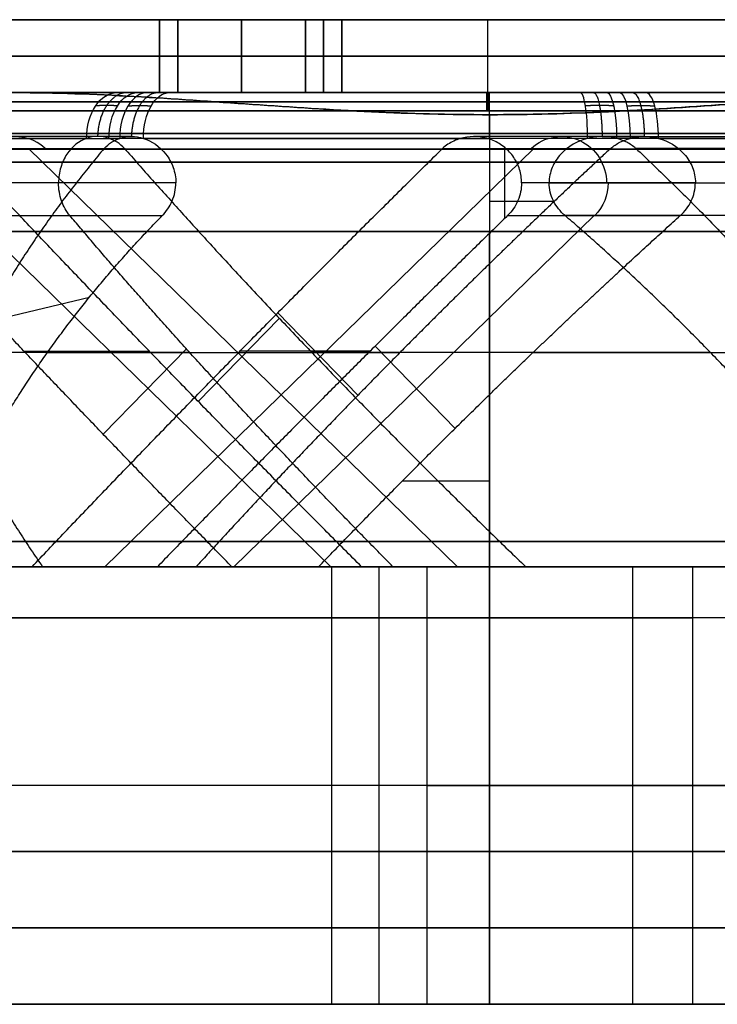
# Model space of a CAD drawing. Header units: millimetres. Extents: x -368 to 368, y -356 to 344.
# Tile 224 of 256: x -199 to -180, y 249 to 276. Entities that reach past the tile are written whole.
import ezdxf

# ---------------------------------------------------------------- set-up
doc = ezdxf.new("R2010")
doc.units = ezdxf.units.MM
doc.layers.add('Livello 01', color=7, linetype='Continuous')

# ---------------------------------------------------------------- blocks, each defined once
blk = doc.blocks.new('MCP139A13_01')
at = {"layer": 'Livello 01', "color": 8, "true_color": 0x808080}
for p, q in [((-61.7, -0.2, 0.25), (-7.7, -0.2, 0.25)), ((-7.7, -49.2, 0.5), (-61.7, -49.2, 0.5)), ((-7.7, -49.2), (-61.7, -49.2)), ((-61.7, -98.2, 0.25), (-7.7, -98.2, 0.25))]:
    blk.add_line(p, q, dxfattribs=at)
for points in [[(-61.7, -0.2), (-7.7, -0.2)], [(-7.7, -0.2, 0.5), (-61.7, -0.2, 0.5)], [(-7.7, -98.2), (-61.7, -98.2)], [(-61.7, -98.2, 0.5), (-7.7, -98.2, 0.5)]]:
    blk.add_open_spline(points, degree=1, dxfattribs=at)
blk = doc.blocks.new('MCP139A12_01')
at = {"layer": 'Livello 01', "color": 8, "true_color": 0x808080}
for p, q in [((-20.616, 40, 0.25), (20.616, 40, 0.25)), ((0, -40, 0.5), (0, 40, 0.5)), ((0, -40), (0, 40)), ((0, 40, 0.5), (0, 40)), ((-40, -0.011, 0.5), (40, -0.011, 0.5)), ((-40, -0.011), (40, -0.011)), ((20.573, -40, 0.25), (-20.616, -40, 0.25)), ((-0.021, -40), (-0.021, -40, 0.5))]:
    blk.add_line(p, q, dxfattribs=at)
for points in [[(20.616, 40, 0.5), (-20.616, 40, 0.5)], [(20.616, 40), (-20.616, 40)], [(-20.616, -40, 0.5), (20.573, -40, 0.5)], [(-20.616, -40), (20.573, -40)]]:
    blk.add_open_spline(points, degree=1, dxfattribs=at)
blk = doc.blocks.new('MCP139A01_04_BRD24')
at = {"layer": 'Livello 01', "color": 250, "true_color": 0x1e1e1e}
for p, q in [((-69.2, 125, 1), (69.2, 125, 1)), ((21.7, 97.75), (21.7, 97.75, 2)), ((21.7, 73.75), (21.7, 73.75, 2)), ((21.7, 43.75), (21.7, 43.75, 2)), ((21.7, 19.75), (21.7, 19.75, 2)), ((79.2, 0, 2), (0.843, 0, 2)), ((79.2, 0), (0.843, 0)), ((17.7, -5.2, 1), (51.7, -5.2, 1)), ((17.2, -9.2, 1), (17.2, -5.7, 1)), ((17.2, -7.45), (17.2, -7.45, 2)), ((13.2, -9.7, 1), (16.7, -9.7, 1)), ((14.95, -9.7), (14.95, -9.7, 2)), ((12.7, -46.2, 1), (12.7, -10.2, 1)), ((12.7, -28.2), (12.7, -28.2, 2)), ((13.2, -46.7, 1), (56.2, -46.7, 1)), ((56.2, -51.7, 1), (13.2, -51.7, 1)), ((12.7, -88.2, 1), (12.7, -52.2, 1)), ((12.7, -70.2), (12.7, -70.2, 2)), ((13.2, -88.7, 1), (16.7, -88.7, 1)), ((14.95, -88.7, 2), (14.95, -88.7)), ((17.2, -92.7, 1), (17.2, -89.2, 1)), ((17.2, -90.95), (17.2, -90.95, 2)), ((17.7, -93.2, 1), (51.7, -93.2, 1)), ((-69.2, -125, 1), (69.2, -125, 1))]:
    blk.add_line(p, q, dxfattribs=at)
for centre, radius, start, end in [((21.7, 58.75), 39, 4.4691, 175.5309), ((21.7, 58.75, 2), 39, 4.4691, 175.5309), ((21.7, 58.75, 1), 39, 4.4691, 175.5309), ((21.7, 58.75, 1), 15, 11.1599, 168.8401), ((21.7, 58.75, 2), 39, 184.4691, 355.5309), ((21.7, 58.75), 39, 184.4691, 355.5309), ((21.7, 58.75, 1), 39, 184.4691, 355.5309), ((21.7, 58.75, 1), 15, 191.1599, 348.8401), ((17.7, -5.7), 0.5, 90, 180), ((17.7, -5.7, 2), 0.5, 90, 180), ((16.7, -9.2, 1), 0.5, 270, 0), ((13.2, -10.2), 0.5, 90, 180), ((13.2, -10.2, 2), 0.5, 90, 180), ((13.2, -46.2), 0.5, 180, 270), ((13.2, -46.2, 2), 0.5, 180, 270), ((13.2, -52.2), 0.5, 90, 180), ((13.2, -52.2, 2), 0.5, 90, 180), ((13.2, -88.2), 0.5, 180, 270), ((13.2, -88.2, 2), 0.5, 180, 270), ((16.7, -89.2, 1), 0.5, 0, 90), ((17.7, -92.7), 0.5, 180, 270), ((17.7, -92.7, 2), 0.5, 180, 270)]:
    blk.add_arc(centre, radius, start, end, dxfattribs=at)
at = {"layer": 'Livello 01', "color": 250, "true_color": 0x1e1e1e, "extrusion": (0, 0, -1)}
for centre, radius, start, end in [((-21.7, 58.75, -2), 15, 11.1599, 168.8401), ((-21.7, 58.75), 15, 11.1599, 168.8401), ((-21.7, 58.75), 15, 191.1599, 348.8401), ((-21.7, 58.75, -2), 15, 191.1599, 348.8401), ((-17.7, -5.7, -1), 0.5, 0, 90), ((-16.7, -9.2), 0.5, 180, 270), ((-16.7, -9.2, -2), 0.5, 180, 270), ((-13.2, -10.2, -1), 0.5, 0, 90), ((-13.2, -46.2, -1), 0.5, 270, 0), ((-13.2, -52.2, -1), 0.5, 0, 90), ((-13.2, -88.2, -1), 0.5, 270, 0), ((-16.7, -89.2), 0.5, 90, 180), ((-16.7, -89.2, -2), 0.5, 90, 180), ((-17.7, -92.7, -1), 0.5, 270, 0)]:
    blk.add_arc(centre, radius, start, end, dxfattribs=at)
at = {"layer": 'Livello 01', "color": 250, "true_color": 0x1e1e1e}
for points in [[(-69.2, 125, 2), (69.2, 125, 2)], [(-69.2, 125), (69.2, 125)], [(51.7, -5.2, 2), (17.7, -5.2, 2)], [(51.7, -5.2), (17.7, -5.2)], [(17.7, -5.2), (17.7, -5.2, 2)], [(17.2, -5.7, 2), (17.2, -9.2, 2)], [(17.2, -5.7), (17.2, -9.2)], [(17.2, -5.7, 2), (17.2, -5.7)], [(17.2, -9.2), (17.2, -9.2, 2)], [(16.7, -9.7, 2), (13.2, -9.7, 2)], [(16.7, -9.7), (13.2, -9.7)], [(13.2, -9.7), (13.2, -9.7, 2)], [(16.7, -9.7, 2), (16.7, -9.7)], [(12.7, -10.2, 2), (12.7, -46.2, 2)], [(12.7, -10.2), (12.7, -46.2)], [(12.7, -10.2, 2), (12.7, -10.2)], [(12.7, -46.2), (12.7, -46.2, 2)], [(13.2, -46.7, 2), (56.2, -46.7, 2)], [(13.2, -46.7), (56.2, -46.7)], [(13.2, -46.7), (13.2, -46.7, 2)], [(56.2, -51.7, 2), (13.2, -51.7, 2)], [(56.2, -51.7), (13.2, -51.7)], [(13.2, -51.7), (13.2, -51.7, 2)], [(12.7, -52.2, 2), (12.7, -88.2, 2)], [(12.7, -52.2), (12.7, -88.2)], [(12.7, -52.2, 2), (12.7, -52.2)], [(12.7, -88.2), (12.7, -88.2, 2)], [(13.2, -88.7, 2), (16.7, -88.7, 2)], [(13.2, -88.7), (16.7, -88.7)], [(13.2, -88.7, 2), (13.2, -88.7)], [(16.7, -88.7), (16.7, -88.7, 2)], [(17.2, -89.2, 2), (17.2, -92.7, 2)], [(17.2, -89.2), (17.2, -92.7)], [(17.2, -89.2, 2), (17.2, -89.2)], [(17.2, -92.7, 2), (17.2, -92.7)], [(17.7, -93.2, 2), (51.7, -93.2, 2)], [(17.7, -93.2), (51.7, -93.2)], [(17.7, -93.2, 2), (17.7, -93.2)], [(69.2, -125, 2), (-69.2, -125, 2)], [(69.2, -125), (-69.2, -125)]]:
    blk.add_open_spline(points, degree=1, dxfattribs=at)
blk = doc.blocks.new('VH808025V12')
at = {"layer": 'Livello 01', "color": 253, "true_color": 0x999999}
for p, q in [((1958.414, 1467.609, 40), (1921.699, 1467.609, 40)), ((1934.872, 1455.609, 15.985), (1934.872, 1467.609, 15.985)), ((1939.199, 1463.419), (1939.199, 1467.609)), ((1939.199, 1463.419, 80), (1939.199, 1467.609, 80)), ((1939.199, 1455.609, 22.5), (1939.199, 1467.609, 22.5)), ((1939.736, 1467.609), (1939.736, 1467.609, 1.754)), ((1939.736, 1467.609, 9.193), (1939.736, 1467.609, 17.78)), ((1939.736, 1467.609, 22.508), (1939.736, 1467.609, 57.492)), ((1939.736, 1467.609, 78.246), (1939.736, 1467.609, 80)), ((1943.125, 1455.609, 13.048), (1943.125, 1467.609, 13.048)), ((1902.199, 1465.514), (1976.199, 1465.514)), ((1976.199, 1465.514, 80), (1902.199, 1465.514, 80)), ((1937.489, 1461.609, 57.416), (1903.64, 1461.609, 54.093)), ((1944.773, 1461.609, 2.158), (1924.971, 1461.609, 29.811)), ((1950.083, 1461.609, 3.331), (1936.167, 1461.609, 22.765)), ((1912.966, 1455.609, 51.473), (1927.34, 1455.609, 51.473)), ((1934.849, 1455.609, 16.243), (1924.971, 1445.98, 16.243)), ((1938.325, 1455.609, 15.339), (1926.558, 1444.138, 15.339)), ((1928.518, 1455.609, 65.965), (1932.2, 1455.609, 65.965)), ((1940.42, 1444.138, 65.375), (1928.653, 1455.609, 65.375)), ((1930.197, 1455.609, 22.512), (1936.28, 1455.609, 22.512)), ((1930.44, 1455.609, 73.678), (1930.44, 1455.609, 57.545)), ((1931.243, 1455.609, 21.052), (1931.243, 1455.609, 25.544)), ((1942.068, 1445.98, 66.008), (1932.19, 1455.609, 66.008)), ((1933.41, 1455.609, 9.941), (1937.092, 1455.609, 9.941)), ((1934.387, 1455.609, 56.385), (1937.257, 1455.609, 56.385)), ((1934.868, 1455.609, 15.991), (1934.868, 1455.609, 3.904)), ((1937.637, 1455.609, 20.711), (1939.551, 1455.609, 20.711)), ((1938.129, 1455.609, 22.533), (1938.129, 1455.609, 20.024)), ((1938.856, 1455.609, 10.422), (1945.006, 1455.609, 10.422)), ((1940.16, 1455.609, 56.472), (1940.16, 1455.609, 57.474)), ((1941.14, 1455.609, 56.385), (1945.344, 1455.609, 56.385)), ((1943.842, 1455.609, 3.458), (1943.842, 1455.609, 12.046)), ((1945.435, 1455.609, 23.649), (1945.435, 1455.609, 24.724)), ((1939.199, 1443.863, 23.5), (1939.199, 1454.645, 23.5)), ((1907.02, 1453.3, 56.899), (1928.227, 1448.221, 52.324)), ((1928.606, 1451.974, 5.228), (1930.888, 1449.634, 25.746)), ((1938.259, 1451.815, 56.473), (1936.062, 1449.561, 76.227)), ((1931.213, 1451.079, 4.543), (1933.437, 1448.798, 24.539)), ((1935.594, 1450.905, 56.102), (1933.395, 1448.649, 75.882)), ((1939.199, 1443.214, 80), (1939.199, 1446.419, 80)), ((1939.199, 1443.214), (1939.199, 1446.419)), ((1939.623, 1446.053, 76.393), (1939.623, 1444.116, 76.393)), ((1930.6, 1445.082, 54.082), (1911.297, 1445.082, 63.378)), ((1927.383, 1445.082, 28.483), (1922.616, 1445.082, 7.596)), ((1944.847, 1445.082, 55.503), (1940.08, 1445.082, 76.39)), ((1976.199, 1444.514, 80), (1902.199, 1444.514, 80)), ((1902.199, 1444.514), (1976.199, 1444.514)), ((1929.38, 1443.812, 53.26), (1910.491, 1443.812, 62.356)), ((1928.456, 1443.812, 27.476), (1923.791, 1443.812, 7.037)), ((1943.444, 1443.812, 55.945), (1938.779, 1443.812, 76.383)), ((1942.292, 1443.812, 23.793), (1955.363, 1443.812, 7.402)), ((1923.954, 1442.609, 40.134), (1954.444, 1442.609, 40.134)), ((1939.16, 1442.609, 24.755), (1939.16, 1442.609, 55.245))]:
    blk.add_line(p, q, dxfattribs=at)
at = {"layer": 'Livello 01', "color": 253, "true_color": 0x999999, "extrusion": (0, -1, 0)}
for centre, radius, start, end in [((1939.199, 40, -1467.609), 38.25, 166.5324, 270), ((1939.199, 40, -1467.609), 38.25, 90, 158.3799), ((1939.199, 40, -1467.609), 17.5, 90, 95.6069), ((1939.199, 40, -1467.609), 38.25, 46.5324, 90), ((1939.199, 40, -1467.609), 38.25, 270, 278.3799), ((1939.199, 40, -1463.419), 40, 90, 180), ((1939.199, 40, -1463.419), 40, 180, 270), ((1939.199, 40, -1463.419), 40, 0, 90), ((1939.199, 40, -1463.419), 40, 270, 360), ((1939.199, 40, -1457.014), 38.25, 166.5324, 270), ((1939.199, 40, -1457.014), 38.25, 90, 158.3799), ((1939.199, 40, -1457.014), 38.25, 270, 278.3799), ((1939.199, 40, -1457.014), 38.25, 46.5324, 90), ((1939.199, 40, -1455.609), 16.5, 119.1725, 157.918), ((1939.623, 38.143, -1455.609), 38.25, 104.4232, 109.8175), ((1939.199, 40, -1455.609), 16.5, 222.0296, 260.7751), ((1939.623, 41.857, -1455.609), 38.25, 258.7089, 264.1032), ((1939.199, 40, -1455.609), 16.5, 90, 106.4894), ((1939.199, 40, -1455.609), 16.5, 67.7439, 90), ((1939.199, 40, -1455.609), 16.5, 273.4582, 312.2037), ((1939.199, 40, -1455.609), 38.25, 278.3799, 286.5324), ((1939.199, 40, -1454.919), 40, 90, 270), ((1939.199, 40, -1454.919), 40, 270, 90), ((1939.623, 41.857, -1449.699), 38.25, 249.8357, 255.2326), ((1939.623, 38.143, -1449.699), 38.25, 95.55, 100.9468), ((1939.199, 40, -1446.419), 40, 90, 180), ((1939.199, 40, -1443.863), 16.5, 76.4836, 90), ((1939.199, 40, -1442.609), 15.245, 179.3408, 227.9667), ((1939.199, 40, -1442.609), 15.245, 127.9122, 176.5382), ((1939.199, 40, -1442.609), 15.245, 127.9122, 176.5382), ((1939.199, 40, -1442.609), 15.245, 230.7693, 279.3953), ((1939.199, 40, -1442.609), 15.245, 76.4836, 125.1096), ((1939.199, 40, -1442.609), 15.245, 100.7862, 125.1096), ((1939.199, 40, -1442.609), 15.245, 282.1979, 330.8239), ((1939.199, 40, -1442.609), 15.245, 25.055, 73.681)]:
    blk.add_arc(centre, radius, start, end, dxfattribs=at)
at = {"layer": 'Livello 01', "color": 253, "true_color": 0x999999, "extrusion": (0, 1, 0)}
for centre, radius, start, end in [((-1939.199, 40, 1467.609), 17.5, 204.3931, 279.9778), ((-1939.199, 40, 1467.609), 17.5, 90, 159.9778), ((-1939.199, 40, 1461.609), 17.5, 204.3931, 279.9778), ((-1939.199, 40, 1461.609), 17.5, 84.3931, 90), ((-1939.199, 40, 1461.609), 17.5, 90, 159.9778), ((-1939.199, 40, 1455.609), 17.5, 279.4327, 279.9778), ((-1939.199, 40, 1455.609), 17.5, 267.4979, 279.4327), ((-1939.199, 40, 1455.609), 17.5, 84.3931, 90), ((-1939.199, 40, 1455.609), 17.5, 90, 113.2122), ((-1939.199, 40, 1455.609), 17.5, 228.0041, 267.4979), ((-1939.199, 40, 1453.251), 16.5, 81.7075, 90), ((-1939.199, 40, 1449.736), 16.5, 299.8721, 338.5898), ((-1939.199, 40, 1449.736), 16.5, 42.7292, 81.447), ((-1939.199, 40, 1449.736), 16.5, 248.4435, 287.1612), ((-1939.199, 40, 1449.736), 16.5, 94.1578, 132.8755), ((-1939.199, 40, 1446.419), 40, 270, 0), ((-1939.199, 40, 1446.419), 38.25, 270, 0), ((-1939.199, 40, 1446.419), 38.25, 360, 90), ((-1939.199, 40, 1446.419), 38.25, 180, 270), ((-1939.199, 40, 1446.419), 40, 90, 180), ((-1939.199, 40, 1446.419), 40, 180, 270), ((-1939.199, 40, 1446.419), 38.25, 90, 180), ((-1939.199, 40, 1445.583), 16.5, 90, 96.2158), ((-1939.199, 40, 1443.863), 16.5, 312.0333, 0.6592), ((-1939.199, 40, 1443.863), 16.5, 3.4618, 52.0878), ((-1939.199, 40, 1443.863), 16.5, 260.6047, 309.2307), ((-1939.199, 40, 1443.863), 16.5, 54.8904, 90), ((-1939.199, 40, 1443.863), 16.5, 209.1761, 257.8021), ((-1939.199, 40, 1443.863), 16.5, 106.319, 154.945)]:
    blk.add_arc(centre, radius, start, end, dxfattribs=at)
at = {"layer": 'Livello 01', "color": 253, "true_color": 0x999999, "extrusion": (-0.222521, 0, 0.974928)}
for centre, start, end in [((-1445.082, 1907.166, -367.902), 90, 135.0041), ((-1445.082, 1907.166, -367.703), 317.9935, 90)]:
    blk.add_arc(centre, 1.27, start, end, dxfattribs=at)
at = {"layer": 'Livello 01', "color": 253, "true_color": 0x999999, "extrusion": (-0.222521, 0, -0.974928)}
blk.add_arc((-1445.082, -1873.991, -445.699), 1.27, 317.9935, 90, dxfattribs=at)
at = {"layer": 'Livello 01', "color": 253, "true_color": 0x999999, "extrusion": (-0.742756, 6.45134e-14, 0.669562)}
blk.add_arc((-1443.863, 1312.878, -1413.57), 1.255, 270, 0, dxfattribs=at)
at = {"layer": 'Livello 01', "color": 253, "true_color": 0x999999, "extrusion": (-0.774606, 2.54956e-13, 0.632444)}
blk.add_arc((-1443.863, 1242.173, -1476.817), 1.255, 270, 0, dxfattribs=at)
at = {"layer": 'Livello 01', "color": 253, "true_color": 0x999999, "extrusion": (-0.788953, -1.84751e-13, -0.614453)}
blk.add_arc((-1443.863, -1144.743, -1554.515), 1.255, 0, 90, dxfattribs=at)
at = {"layer": 'Livello 01', "color": 253, "true_color": 0x999999, "extrusion": (0.818053, -1.13275e-14, 0.575142)}
blk.add_arc((1443.863, -1067.348, 1609.374), 1.255, 90, 180, dxfattribs=at)
at = {"layer": 'Livello 01', "color": 253, "true_color": 0x999999, "extrusion": (1, 0, 0)}
blk.add_arc((1443.863, 55.245, 1939.199), 1.255, 90, 180, dxfattribs=at)
at = {"layer": 'Livello 01', "color": 253, "true_color": 0x999999, "extrusion": (-1, 0, 0)}
blk.add_arc((-1443.863, 24.755, -1939.199), 1.255, 270, 360, dxfattribs=at)
at = {"layer": 'Livello 01', "color": 253, "true_color": 0x999999, "extrusion": (-0.986586, -8.18365e-14, -0.163245)}
blk.add_arc((-1443.863, -292.347, -1919.715), 1.255, 270, 0, dxfattribs=at)
at = {"layer": 'Livello 01', "color": 253, "true_color": 0x999999, "extrusion": (0.977424, 7.95795e-14, 0.211289)}
blk.add_arc((1443.863, -385.88, 1903.87), 1.255, 180, 270, dxfattribs=at)
at = {"layer": 'Livello 01', "color": 253, "true_color": 0x999999, "extrusion": (-0.972303, -5.29498e-15, 0.233723)}
blk.add_arc((-1443.863, 507.374, -1876.14), 1.255, 360, 90, dxfattribs=at)
at = {"layer": 'Livello 01', "color": 253, "true_color": 0x999999, "extrusion": (0.959712, -1.15089e-13, -0.280984)}
blk.add_arc((1443.863, 598.519, 1849.834), 1.255, 90, 180, dxfattribs=at)
at = {"layer": 'Livello 01', "color": 253, "true_color": 0x999999}
for points in [[(1902.199, 1467.609, 80), (1976.199, 1467.609, 80)], [(1976.199, 1467.609), (1902.199, 1467.609)], [(1903.64, 1467.609, 54.093), (1937.489, 1467.609, 57.416)], [(1944.773, 1467.609, 2.158), (1924.971, 1467.609, 29.811)], [(1936.167, 1467.609, 22.765), (1950.083, 1467.609, 3.331)], [(1936.167, 1455.609, 22.765), (1936.167, 1467.609, 22.765)], [(1937.489, 1467.609, 57.416), (1937.489, 1455.609, 57.416)], [(1939.199, 1446.419, 78.25), (1939.199, 1467.609, 78.25)], [(1939.199, 1467.609, 1.75), (1939.199, 1446.419, 1.75)], [(1939.199, 1455.609, 57.5), (1939.199, 1467.609, 57.5)], [(1944.773, 1467.609, 2.158), (1944.773, 1455.609, 2.158)], [(1902.199, 1463.419, 80), (1939.199, 1463.419, 80)], [(1902.199, 1463.419), (1939.199, 1463.419)], [(1939.199, 1463.419, 80), (1939.199, 1446.419, 80)], [(1939.199, 1446.419), (1939.199, 1463.419)], [(1939.199, 1463.419), (1976.199, 1463.419)], [(1976.199, 1463.419, 80), (1939.199, 1463.419, 80)], [(1930.623, 1455.609, 56.742), (1906.867, 1455.609, 54.41)], [(1934.81, 1455.609, 16.072), (1925.933, 1455.609, 28.467)], [(1925.933, 1455.609, 28.467), (1926.943, 1455.609, 28.953)], [(1926.655, 1455.609, 74.127), (1930.623, 1455.609, 56.742)], [(1934.225, 1455.609, 57.096), (1930.095, 1455.609, 75.187)], [(1934.225, 1455.609, 57.096), (1930.623, 1455.609, 56.742)], [(1930.623, 1455.609, 56.742), (1931.156, 1455.609, 54.407)], [(1934.81, 1455.609, 16.072), (1932.134, 1455.609, 4.348)], [(1937.489, 1455.609, 57.416), (1934.225, 1455.609, 57.096)], [(1934.515, 1455.609, 55.821), (1934.225, 1455.609, 57.096)], [(1937.602, 1455.609, 12.173), (1934.81, 1455.609, 16.072)], [(1936.296, 1455.609, 22.584), (1934.81, 1455.609, 16.072)], [(1935.693, 1455.609, 3.81), (1937.602, 1455.609, 12.173)], [(1936.296, 1455.609, 22.584), (1936.167, 1455.609, 22.765)], [(1939.088, 1455.609, 18.685), (1936.296, 1455.609, 22.584)], [(1936.331, 1455.609, 22.737), (1936.296, 1455.609, 22.584)], [(1936.554, 1455.609, 23.713), (1936.331, 1455.609, 22.737)], [(1944.773, 1455.609, 2.158), (1937.602, 1455.609, 12.173)], [(1937.602, 1455.609, 12.173), (1939.088, 1455.609, 18.685)], [(1950.083, 1455.609, 3.331), (1939.088, 1455.609, 18.685)], [(1939.088, 1455.609, 18.685), (1939.963, 1455.609, 22.517)], [(1939.199, 1450.892, 56.5), (1939.199, 1455.609, 56.5)], [(1940.194, 1455.609, 23.53), (1939.963, 1455.609, 22.517)], [(1939.199, 1443.863, 56.5), (1939.199, 1447.303, 56.5)], [(1902.199, 1446.419, 80), (1939.199, 1446.419, 80)], [(1939.199, 1446.419), (1902.199, 1446.419)], [(1939.199, 1446.419, 80), (1976.199, 1446.419, 80)], [(1976.199, 1446.419), (1939.199, 1446.419)], [(1911.057, 1445.98, 63.081), (1930.228, 1445.98, 53.848)], [(1922.959, 1445.98, 7.428), (1927.694, 1445.98, 28.173)], [(1939.698, 1445.98, 76.393), (1944.433, 1445.98, 55.648)], [(1954.539, 1445.98, 6.995), (1941.273, 1445.98, 23.631)], [(1930.6, 1445.082, 54.082), (1911.297, 1445.082, 63.378)], [(1927.383, 1445.082, 28.483), (1922.616, 1445.082, 7.596)], [(1944.847, 1445.082, 55.503), (1940.08, 1445.082, 76.39)], [(1940.836, 1445.082, 23.581), (1954.194, 1445.082, 6.831)], [(1909.974, 1444.138, 61.662), (1928.635, 1444.138, 52.675)], [(1924.583, 1444.138, 6.688), (1929.192, 1444.138, 26.881)], [(1937.914, 1444.138, 76.355), (1942.523, 1444.138, 56.162)], [(1956.13, 1444.138, 7.803), (1943.216, 1444.138, 23.997)]]:
    blk.add_open_spline(points, degree=1, dxfattribs=at)
for points, weights, degree in [([(1922.703, 1444.138, 39.644), (1922.789, 1447.779, 35.644), (1924.264, 1451.769, 31.925), (1926.943, 1455.609, 28.953)], [1, 0.958200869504, 0.958200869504, 1], 3), ([(1928.635, 1444.138, 52.675), (1925.562, 1447.779, 50.114), (1923.574, 1451.769, 46.642), (1922.92, 1455.609, 42.695)], [1, 0.958200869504, 0.958200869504, 1], 3), ([(1932.134, 1455.609, 4.348), (1928.953, 1452.367, 4.983), (1925.878, 1449.14, 6.015), (1922.959, 1445.98, 7.428)], [1, 0.994643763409, 0.994643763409, 1], 3), ([(1923.909, 1455.609, 46.203), (1925.192, 1452.205, 49.364), (1927.365, 1448.893, 51.994), (1930.228, 1445.98, 53.848)], [1, 0.969173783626, 0.969173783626, 1], 3), ([(1935.693, 1455.609, 3.81), (1931.859, 1451.783, 4.206), (1928.127, 1447.93, 5.172), (1924.583, 1444.138, 6.688)], [1, 0.992454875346, 0.992454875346, 1], 3), ([(1926.655, 1455.609, 74.127), (1930.281, 1451.783, 75.434), (1934.063, 1447.93, 76.182), (1937.914, 1444.138, 76.355)], [1, 0.992454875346, 0.992454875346, 1], 3), ([(1936.554, 1455.609, 23.713), (1933.186, 1452.205, 24.26), (1930.139, 1448.893, 25.794), (1927.694, 1445.98, 28.173)], [1, 0.969173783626, 0.969173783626, 1], 3), ([(1929.192, 1444.138, 26.881), (1932.373, 1447.779, 24.454), (1936.2, 1451.769, 23.289), (1940.194, 1455.609, 23.53)], [1, 0.958200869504, 0.958200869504, 1], 3), ([(1939.698, 1445.98, 76.393), (1936.454, 1449.14, 76.399), (1933.236, 1452.367, 75.995), (1930.095, 1455.609, 75.187)], [1, 0.994643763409, 0.994643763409, 1], 3), ([(1939.199, 1447.303, 56.5), (1936.368, 1450.063, 56.5), (1933.628, 1452.892, 55.787), (1931.156, 1455.609, 54.407)], [1, 0.978513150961, 0.978513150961, 1], 3), ([(1934.515, 1455.609, 55.821), (1936.038, 1454.024, 56.272), (1937.61, 1452.441, 56.5), (1939.199, 1450.892, 56.5)], [1, 0.993109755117, 0.993109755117, 1], 3), ([(1950.283, 1455.609, 27.777), (1947.756, 1452.205, 25.486), (1944.657, 1448.893, 24.06), (1941.273, 1445.98, 23.631)], [1, 0.969173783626, 0.969173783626, 1], 3), ([(1943.216, 1444.138, 23.997), (1947.097, 1447.779, 24.971), (1950.395, 1451.769, 27.236), (1952.696, 1455.609, 30.509)], [1, 0.958200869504, 0.958200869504, 1], 3), ([(1939.199, 1450.892, 56.5), (1940.982, 1449.154, 56.5), (1942.742, 1447.503, 56.213), (1944.433, 1445.98, 55.648)], [1, 0.99133660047, 0.99133660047, 1], 3), ([(1942.523, 1444.138, 56.162), (1941.428, 1445.155, 56.387), (1940.316, 1446.214, 56.5), (1939.199, 1447.303, 56.5)], [1, 0.99657466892, 0.99657466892, 1], 3), ([(1939.199, 1443.214, 0), (1939.199, 1443.949, 1.144), (1939.199, 1445.129, 1.75), (1939.199, 1446.419, 1.75)], [0.431707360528, 0.415752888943, 0.438517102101, 0.5], 3), ([(1939.199, 1443.214, 80), (1939.199, 1443.949, 78.856), (1939.199, 1445.129, 78.25), (1939.199, 1446.419, 78.25)], [0.431707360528, 0.415752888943, 0.438517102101, 0.5], 3), ([(1978.565, 1443.725, 40), (1978.565, 1443.725, -38.732), (1899.833, 1443.725, -38.732), (1899.833, 1443.725, 40)], [0.853553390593, 0.284517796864, 0.284517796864, 0.853553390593], 3), ([(1899.833, 1443.725, 40), (1899.833, 1443.725, 118.732), (1978.565, 1443.725, 118.732), (1978.565, 1443.725, 40)], [0.853553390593, 0.284517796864, 0.284517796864, 0.853553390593], 3), ([(1929.27, 1442.609, 28.429), (1928.486, 1442.609, 27.515), (1928.454, 1443.812, 27.478)], [1, 0.721394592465, 1.00000000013], 2), ([(1930.127, 1442.609, 52.254), (1929.411, 1442.609, 53.222), (1929.382, 1443.812, 53.262)], [1, 0.721394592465, 1.00000000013], 2), ([(1942.055, 1442.609, 25.023), (1942.28, 1442.609, 23.84), (1942.289, 1443.812, 23.792)], [1, 0.721394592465, 1.00000000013], 2), ([(1943.124, 1442.609, 54.733), (1943.434, 1442.609, 55.896), (1943.446, 1443.812, 55.944)], [1, 0.721394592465, 1.00000000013], 2)]:
    blk.add_rational_spline(points, weights, degree=degree, dxfattribs=at)
for points, knots in [([(1927.694, 1445.98, 28.173), (1927.647, 1445.924, 28.219), (1927.604, 1445.862, 28.261), (1927.528, 1445.729, 28.336), (1927.494, 1445.655, 28.37), (1927.44, 1445.502, 28.425), (1927.419, 1445.422, 28.446), (1927.39, 1445.255, 28.475), (1927.383, 1445.168, 28.483), (1927.383, 1445.082, 28.483)], [0, 0, 0, 0, 0.258474, 0.258474, 0.516948, 0.516948, 0.775422, 0.775422, 1.033896, 1.033896, 1.033896, 1.033896]), ([(1930.228, 1445.98, 53.848), (1930.283, 1445.924, 53.884), (1930.334, 1445.862, 53.916), (1930.424, 1445.729, 53.974), (1930.465, 1445.655, 53.999), (1930.53, 1445.502, 54.04), (1930.556, 1445.422, 54.055), (1930.591, 1445.255, 54.077), (1930.6, 1445.168, 54.082), (1930.6, 1445.082, 54.082)], [0, 0, 0, 0, 0.258474, 0.258474, 0.516948, 0.516948, 0.775422, 0.775422, 1.033896, 1.033896, 1.033896, 1.033896]), ([(1940.08, 1445.082, 76.39), (1940.08, 1445.165, 76.39), (1940.071, 1445.25, 76.39), (1940.038, 1445.413, 76.391), (1940.013, 1445.492, 76.391), (1939.914, 1445.724, 76.392), (1939.818, 1445.863, 76.392), (1939.698, 1445.98, 76.393)], [0, 0, 0, 0, 0.251661, 0.251661, 0.503322, 0.503322, 1.006644, 1.006644, 1.006644, 1.006644]), ([(1941.273, 1445.98, 23.631), (1941.207, 1445.924, 23.623), (1941.148, 1445.862, 23.615), (1941.041, 1445.729, 23.603), (1940.994, 1445.655, 23.598), (1940.917, 1445.502, 23.59), (1940.887, 1445.422, 23.587), (1940.847, 1445.255, 23.582), (1940.836, 1445.168, 23.581), (1940.836, 1445.082, 23.581)], [0, 0, 0, 0, 0.258474, 0.258474, 0.516948, 0.516948, 0.775422, 0.775422, 1.033896, 1.033896, 1.033896, 1.033896]), ([(1944.433, 1445.98, 55.648), (1944.495, 1445.924, 55.627), (1944.552, 1445.862, 55.608), (1944.653, 1445.729, 55.573), (1944.698, 1445.655, 55.557), (1944.771, 1445.502, 55.531), (1944.799, 1445.422, 55.521), (1944.837, 1445.255, 55.507), (1944.847, 1445.168, 55.503), (1944.847, 1445.082, 55.503)], [0, 0, 0, 0, 0.258474, 0.258474, 0.516948, 0.516948, 0.775422, 0.775422, 1.033896, 1.033896, 1.033896, 1.033896]), ([(1928.151, 1443.863, 27.745), (1927.943, 1443.935, 27.932), (1927.752, 1444.082, 28.115), (1927.541, 1444.402, 28.323), (1927.483, 1444.525, 28.381), (1927.404, 1444.792, 28.461), (1927.383, 1444.938, 28.483), (1927.383, 1445.082, 28.483)], [-1.758704, -1.758704, -1.758704, -1.758704, -0.879352, -0.879352, -0.439676, -0.439676, 0, 0, 0, 0]), ([(1929.709, 1443.863, 53.498), (1929.938, 1443.935, 53.659), (1930.159, 1444.082, 53.805), (1930.409, 1444.402, 53.964), (1930.478, 1444.525, 54.007), (1930.574, 1444.792, 54.066), (1930.6, 1444.938, 54.082), (1930.6, 1445.082, 54.082)], [-1.758704, -1.758704, -1.758704, -1.758704, -0.879352, -0.879352, -0.439676, -0.439676, 0, 0, 0, 0]), ([(1940.08, 1445.082, 76.39), (1940.08, 1444.959, 76.39), (1940.061, 1444.835, 76.39), (1939.988, 1444.598, 76.391), (1939.935, 1444.488, 76.392), (1939.796, 1444.281, 76.392), (1939.712, 1444.19, 76.393), (1939.522, 1444.033, 76.393), (1939.414, 1443.968, 76.392), (1939.075, 1443.822, 76.39), (1938.818, 1443.79, 76.385), (1938.453, 1443.847, 76.375), (1938.334, 1443.883, 76.371), (1938.11, 1443.988, 76.363), (1938.007, 1444.056, 76.359), (1937.914, 1444.138, 76.355)], [-2.981985, -2.981985, -2.981985, -2.981985, -2.609237, -2.609237, -2.236489, -2.236489, -1.863741, -1.863741, -1.490993, -1.490993, -0.745496, -0.745496, -0.372748, -0.372748, 0, 0, 0, 0]), ([(1941.892, 1443.863, 23.721), (1941.616, 1443.935, 23.676), (1941.354, 1444.082, 23.64), (1941.059, 1444.402, 23.605), (1940.978, 1444.525, 23.596), (1940.866, 1444.792, 23.584), (1940.836, 1444.938, 23.581), (1940.836, 1445.082, 23.581)], [-1.758704, -1.758704, -1.758704, -1.758704, -0.879352, -0.879352, -0.439676, -0.439676, 0, 0, 0, 0]), ([(1943.835, 1443.863, 55.835), (1944.104, 1443.935, 55.756), (1944.355, 1444.082, 55.675), (1944.636, 1444.402, 55.579), (1944.713, 1444.525, 55.551), (1944.819, 1444.792, 55.514), (1944.847, 1444.938, 55.503), (1944.847, 1445.082, 55.503)], [-1.758704, -1.758704, -1.758704, -1.758704, -0.879352, -0.879352, -0.439676, -0.439676, 0, 0, 0, 0]), ([(1928.635, 1444.138, 52.675), (1928.696, 1444.074, 52.726), (1928.764, 1444.017, 52.782), (1928.907, 1443.925, 52.897), (1928.982, 1443.889, 52.957), (1929.06, 1443.863, 53.018)], [-0.6171025, -0.6171025, -0.6171025, -0.6171025, -0.3085513, -0.3085513, 0, 0, 0, 0]), ([(1929.192, 1444.138, 26.881), (1929.129, 1444.074, 26.929), (1929.059, 1444.017, 26.983), (1928.915, 1443.925, 27.096), (1928.84, 1443.889, 27.156), (1928.763, 1443.863, 27.219)], [-0.6171025, -0.6171025, -0.6171025, -0.6171025, -0.3085513, -0.3085513, 0, 0, 0, 0]), ([(1942.523, 1444.138, 56.162), (1942.6, 1444.074, 56.146), (1942.686, 1444.017, 56.128), (1942.865, 1443.925, 56.088), (1942.959, 1443.889, 56.066), (1943.055, 1443.863, 56.043)], [-0.6171025, -0.6171025, -0.6171025, -0.6171025, -0.3085513, -0.3085513, 0, 0, 0, 0]), ([(1943.216, 1444.138, 23.997), (1943.14, 1444.074, 23.977), (1943.054, 1444.017, 23.957), (1942.875, 1443.925, 23.915), (1942.782, 1443.889, 23.893), (1942.685, 1443.863, 23.873)], [-0.6171025, -0.6171025, -0.6171025, -0.6171025, -0.3085513, -0.3085513, 0, 0, 0, 0]), ([(1928.763, 1443.863, 27.219), (1928.662, 1443.829, 27.302), (1928.557, 1443.812, 27.39), (1928.352, 1443.812, 27.566), (1928.249, 1443.83, 27.656), (1928.151, 1443.863, 27.745)], [-0.8179273, -0.8179273, -0.8179273, -0.8179273, -0.4089637, -0.4089637, 0, 0, 0, 0]), ([(1929.06, 1443.863, 53.018), (1929.164, 1443.829, 53.098), (1929.273, 1443.812, 53.181), (1929.49, 1443.812, 53.342), (1929.601, 1443.83, 53.422), (1929.709, 1443.863, 53.498)], [-0.8179273, -0.8179273, -0.8179273, -0.8179273, -0.4089637, -0.4089637, 0, 0, 0, 0]), ([(1942.685, 1443.863, 23.873), (1942.557, 1443.829, 23.845), (1942.422, 1443.812, 23.817), (1942.157, 1443.812, 23.767), (1942.022, 1443.83, 23.743), (1941.892, 1443.863, 23.721)], [-0.8179273, -0.8179273, -0.8179273, -0.8179273, -0.4089637, -0.4089637, 0, 0, 0, 0]), ([(1943.055, 1443.863, 56.043), (1943.183, 1443.829, 56.012), (1943.316, 1443.812, 55.979), (1943.577, 1443.812, 55.909), (1943.709, 1443.83, 55.872), (1943.835, 1443.863, 55.835)], [-0.8179273, -0.8179273, -0.8179273, -0.8179273, -0.4089637, -0.4089637, 0, 0, 0, 0]), ([(1952.2, 1442.609, 80), (1951.112, 1442.609, 80), (1950.026, 1442.653, 80), (1947.855, 1442.776, 80), (1946.771, 1442.856, 80), (1944.602, 1443.009, 80), (1943.517, 1443.082, 80), (1941.348, 1443.185, 80), (1940.265, 1443.214, 80), (1938.098, 1443.213, 80), (1937.016, 1443.184, 80), (1934.852, 1443.08, 80), (1933.77, 1443.007, 80), (1931.607, 1442.855, 80), (1930.526, 1442.775, 80), (1928.362, 1442.652, 80), (1927.28, 1442.609, 80), (1926.197, 1442.609, 80)], [-26.039361, -26.039361, -26.039361, -26.039361, -22.784441, -22.784441, -19.529521, -19.529521, -16.274601, -16.274601, -13.01968, -13.01968, -9.76476, -9.76476, -6.50984, -6.50984, -3.25492, -3.25492, 0, 0, 0, 0]), ([(1926.197, 1442.609), (1927.286, 1442.609), (1928.372, 1442.653), (1930.542, 1442.776), (1931.627, 1442.856), (1933.796, 1443.009), (1934.881, 1443.082), (1937.049, 1443.185), (1938.133, 1443.214), (1940.299, 1443.213), (1941.382, 1443.184), (1943.546, 1443.08), (1944.627, 1443.007), (1946.79, 1442.855), (1947.872, 1442.775), (1950.035, 1442.652), (1951.117, 1442.609), (1952.2, 1442.609)], [-26.039361, -26.039361, -26.039361, -26.039361, -22.784441, -22.784441, -19.529521, -19.529521, -16.274601, -16.274601, -13.01968, -13.01968, -9.76476, -9.76476, -6.50984, -6.50984, -3.25492, -3.25492, 0, 0, 0, 0]), ([(1928.991, 1442.609, 28.676), (1929.083, 1442.609, 28.593), (1929.176, 1442.609, 28.51), (1929.365, 1442.609, 28.348), (1929.461, 1442.609, 28.269), (1929.557, 1442.609, 28.191)], [0, 0, 0, 0, 0.3728873, 0.3728873, 0.7457745, 0.7457745, 0.7457745, 0.7457745]), ([(1930.43, 1442.609, 52.472), (1930.329, 1442.609, 52.4), (1930.227, 1442.609, 52.328), (1930.028, 1442.609, 52.18), (1929.929, 1442.609, 52.104), (1929.831, 1442.609, 52.028)], [0, 0, 0, 0, 0.3728873, 0.3728873, 0.7457745, 0.7457745, 0.7457745, 0.7457745]), ([(1941.687, 1442.609, 24.959), (1941.81, 1442.609, 24.979), (1941.933, 1442.609, 25), (1942.177, 1442.609, 25.047), (1942.298, 1442.609, 25.072), (1942.42, 1442.609, 25.099)], [0, 0, 0, 0, 0.3728873, 0.3728873, 0.7457745, 0.7457745, 0.7457745, 0.7457745]), ([(1943.482, 1442.609, 54.631), (1943.363, 1442.609, 54.666), (1943.244, 1442.609, 54.701), (1943.004, 1442.609, 54.765), (1942.883, 1442.609, 54.794), (1942.762, 1442.609, 54.823)], [0, 0, 0, 0, 0.3728873, 0.3728873, 0.7457745, 0.7457745, 0.7457745, 0.7457745])]:
    blk.add_open_spline(points, degree=3, knots=knots, dxfattribs=at)
for points in [[(1928.996, 1442.976, 27.504), (1928.907, 1442.965, 27.591), (1928.807, 1442.958, 27.682), (1928.602, 1442.958, 27.858), (1928.497, 1442.965, 27.942), (1928.397, 1442.976, 28.017)], [(1929.286, 1442.976, 52.728), (1929.391, 1442.965, 52.795), (1929.502, 1442.958, 52.872), (1929.719, 1442.958, 53.033), (1929.825, 1442.965, 53.116), (1929.92, 1442.976, 53.197)], [(1942.607, 1442.976, 24.232), (1942.483, 1442.965, 24.217), (1942.35, 1442.958, 24.195), (1942.085, 1442.958, 24.145), (1941.953, 1442.965, 24.115), (1941.832, 1442.976, 24.084)], [(1942.969, 1442.976, 55.686), (1943.087, 1442.965, 55.645), (1943.217, 1442.958, 55.607), (1943.478, 1442.958, 55.538), (1943.609, 1442.965, 55.507), (1943.732, 1442.976, 55.483)]]:
    blk.add_rational_spline(points, [0.853553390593, 0.858220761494, 0.860729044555, 0.860665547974, 0.858107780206, 0.853553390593], degree=3, knots=[0, 0, 0, 0, 0.4089503, 0.4089503, 0.8179005, 0.8179005, 0.8179005, 0.8179005], dxfattribs=at)
blk = doc.blocks.new('MCP144A19_03')
at = {"layer": 'Livello 01', "color": 253, "true_color": 0x999999}
for points in [[(-100, 274.75), (100, 274.75)], [(67.5, 113.5), (-67.5, 113.5)], [(-67.5, -113.5), (67.5, -113.5)], [(100, -275.25), (-100, -275.25)]]:
    blk.add_open_spline(points, degree=1, dxfattribs=at)
blk = doc.blocks.new('MCP144A18_02')
at = {"layer": 'Livello 01', "color": 253, "true_color": 0x999999}
for p, q in [((-28.5, -100, 7.5), (-28.5, 100, 7.5)), ((28.5, 100, 7.5), (28.5, -100, 7.5))]:
    blk.add_line(p, q, dxfattribs=at)
for points in [[(-28.5, -100), (-28.5, 100)], [(-28.5, 100, 15), (-28.5, -100, 15)], [(28.5, 100), (28.5, -100)], [(28.5, -100, 15), (28.5, 100, 15)]]:
    blk.add_open_spline(points, degree=1, dxfattribs=at)
blk = doc.blocks.new('MCA144A01_04')
at = {"layer": 'Livello 01'}
blk.add_blockref('MCP144A19_03', (-207.5, 0.25, -568), dxfattribs=at)
at = {"layer": 'Livello 01', "extrusion": (-3.08781e-16, 1, -2.22045e-16), "rotation": 90}
blk.add_blockref('MCP144A18_02', (207.5, -596.5, 170.25), dxfattribs=at)
at = {"layer": 'Livello 01', "extrusion": (3.13922e-16, -1, -8.32667e-17), "rotation": 270}
blk.add_blockref('MCP144A18_02', (-207.5, -596.5, 144.75), dxfattribs=at)

msp = doc.modelspace()

# ---------------------------------------------------------------- block references
at = {"layer": 'Livello 01', "extrusion": (0, -1, -5.55112e-16)}
msp.add_blockref('MCA144A01_04', (0, -284.03, 295.97), dxfattribs=at)
at = {"layer": 'Livello 01', "extrusion": (-1.2326e-32, 1, 5.55112e-16), "rotation": 180}
for name, p in [('MCP139A01_04_BRD24', (207.611, -283.502, 273.58)), ('MCP139A12_01', (185.911, -342.252, 273.08))]:
    msp.add_blockref(name, p, dxfattribs=at)
at = {"layer": 'Livello 01', "extrusion": (-1.02843e-14, 5.55112e-16, -1), "rotation": 180}
msp.add_blockref('VH808025V12', (2125.064, 1716.189, 302.24), dxfattribs=at)
at = {"layer": 'Livello 01', "extrusion": (1.2326e-32, -1, -5.55112e-16), "rotation": 180}
msp.add_blockref('MCP139A13_01', (-207.611, -283.502, -273.58), dxfattribs=at)

doc.saveas('drawing.dxf')
